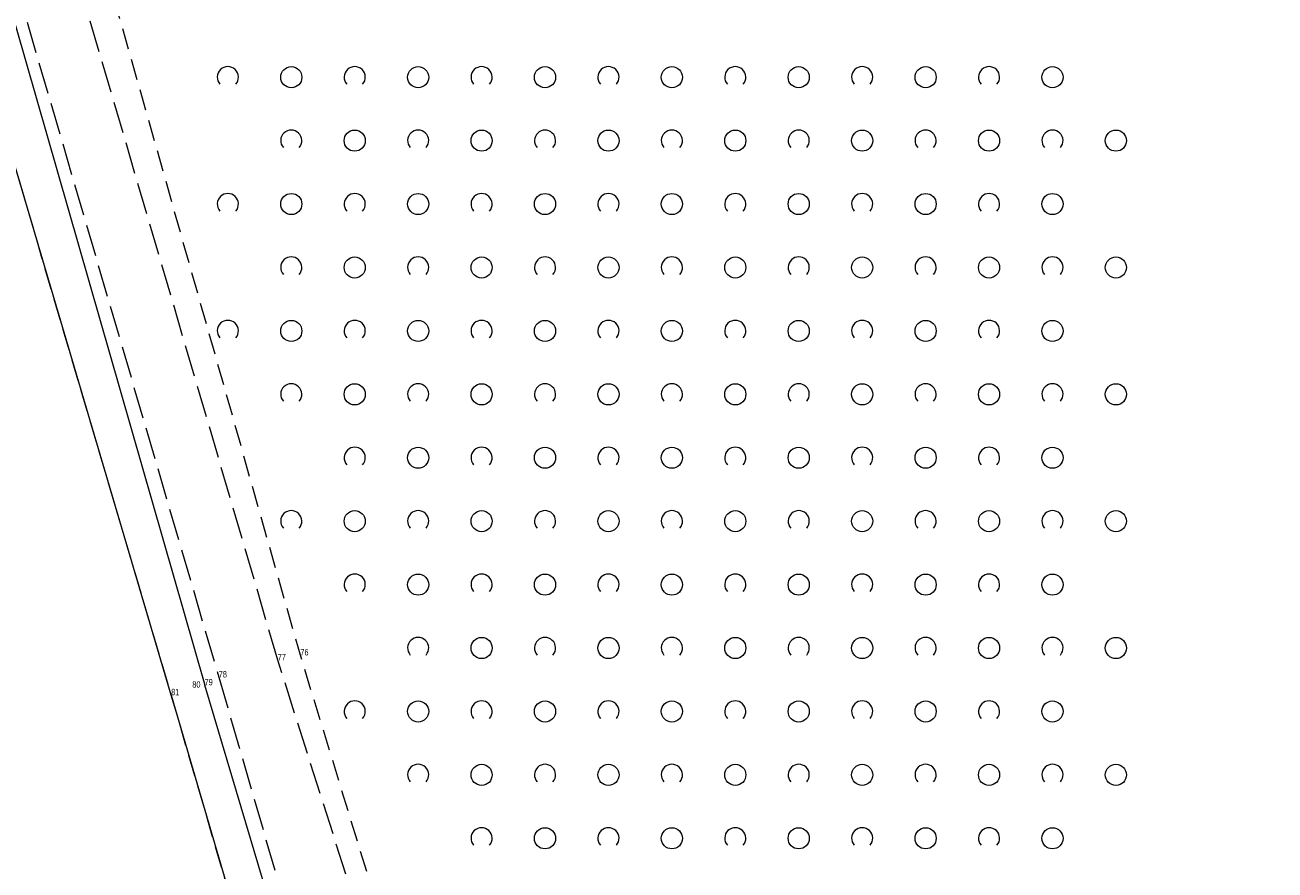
# Model space of a CAD drawing. Header units: metres. Extents: x 5550599 to 5555211, y 5707845 to 5713518.
# Tile 4 of 31: x 5555115 to 5555174, y 5707999 to 5708039. Entities that reach past the tile are written whole.
import ezdxf

# ---------------------------------------------------------------- set-up
doc = ezdxf.new("R2010")
doc.units = ezdxf.units.M
doc.header["$MEASUREMENT"] = 0
doc.linetypes.add('2 1', pattern=[3, 2, -1])
doc.linetypes.add('3 1', pattern=[4, 3, -1])
for name, color, linetype, lineweight in [('EGBADR_O - Numer porządkowy', 7, 'Continuous', 15), ('OTKJ - Jezdnia', 7, 'Continuous', 15), ('OTKR - Rów przydrożny', 7, 'Continuous', 15), ('OTZK - Zadrzewienie lub zakrzewienie', 7, 'Continuous', 15)]:
    doc.layers.add(name, color=color, linetype=linetype, lineweight=lineweight)
doc.styles.add('MapaZas', font='arial.ttf', dxfattribs={"width": 0.87, "height": 0.9})

# ---------------------------------------------------------------- blocks, each defined once
blk = doc.blocks.new('OTZK_136')
at = {"layer": 'OTZK - Zadrzewienie lub zakrzewienie', "color": 7, "linetype": 'Continuous', "lineweight": 18}
blk.add_circle((3, 0), 1, dxfattribs=at)
blk.add_arc((-3, 0), 1, 318.5904, 221.4096, dxfattribs=at)
blk = doc.blocks.new('OTZK_137')
at = {"layer": 'OTZK - Zadrzewienie lub zakrzewienie', "color": 7, "linetype": 'Continuous', "lineweight": 18}
blk.add_circle((3, 0), 1, dxfattribs=at)
blk.add_arc((-3, 0), 1, 318.5904, 221.4096, dxfattribs=at)
blk = doc.blocks.new('OTZK_138')
at = {"layer": 'OTZK - Zadrzewienie lub zakrzewienie', "color": 7, "linetype": 'Continuous', "lineweight": 18}
blk.add_circle((3, 0), 1, dxfattribs=at)
blk.add_arc((-3, 0), 1, 318.5904, 221.4096, dxfattribs=at)
blk = doc.blocks.new('OTZK_139')
at = {"layer": 'OTZK - Zadrzewienie lub zakrzewienie', "color": 7, "linetype": 'Continuous', "lineweight": 18}
blk.add_circle((3, 0), 1, dxfattribs=at)
blk.add_arc((-3, 0), 1, 318.5904, 221.4096, dxfattribs=at)
blk = doc.blocks.new('OTZK_140')
at = {"layer": 'OTZK - Zadrzewienie lub zakrzewienie', "color": 7, "linetype": 'Continuous', "lineweight": 18}
blk.add_circle((3, 0), 1, dxfattribs=at)
blk.add_arc((-3, 0), 1, 318.5904, 221.4096, dxfattribs=at)
blk = doc.blocks.new('OTZK_141')
at = {"layer": 'OTZK - Zadrzewienie lub zakrzewienie', "color": 7, "linetype": 'Continuous', "lineweight": 18}
blk.add_circle((3, 0), 1, dxfattribs=at)
blk.add_arc((-3, 0), 1, 318.5904, 221.4096, dxfattribs=at)
blk = doc.blocks.new('OTZK_142')
at = {"layer": 'OTZK - Zadrzewienie lub zakrzewienie', "color": 7, "linetype": 'Continuous', "lineweight": 18}
blk.add_circle((3, 0), 1, dxfattribs=at)
blk.add_arc((-3, 0), 1, 318.5904, 221.4096, dxfattribs=at)
blk = doc.blocks.new('OTZK_143')
at = {"layer": 'OTZK - Zadrzewienie lub zakrzewienie', "color": 7, "linetype": 'Continuous', "lineweight": 18}
blk.add_circle((3, 0), 1, dxfattribs=at)
blk.add_arc((-3, 0), 1, 318.5904, 221.4096, dxfattribs=at)
blk = doc.blocks.new('OTZK_144')
at = {"layer": 'OTZK - Zadrzewienie lub zakrzewienie', "color": 7, "linetype": 'Continuous', "lineweight": 18}
blk.add_circle((3, 0), 1, dxfattribs=at)
blk.add_arc((-3, 0), 1, 318.5904, 221.4096, dxfattribs=at)
blk = doc.blocks.new('OTZK_145')
at = {"layer": 'OTZK - Zadrzewienie lub zakrzewienie', "color": 7, "linetype": 'Continuous', "lineweight": 18}
blk.add_circle((3, 0), 1, dxfattribs=at)
blk.add_arc((-3, 0), 1, 318.5904, 221.4096, dxfattribs=at)
blk = doc.blocks.new('OTZK_146')
at = {"layer": 'OTZK - Zadrzewienie lub zakrzewienie', "color": 7, "linetype": 'Continuous', "lineweight": 18}
blk.add_circle((3, 0), 1, dxfattribs=at)
blk.add_arc((-3, 0), 1, 318.5904, 221.4096, dxfattribs=at)
blk = doc.blocks.new('OTZK_147')
at = {"layer": 'OTZK - Zadrzewienie lub zakrzewienie', "color": 7, "linetype": 'Continuous', "lineweight": 18}
blk.add_circle((3, 0), 1, dxfattribs=at)
blk.add_arc((-3, 0), 1, 318.5904, 221.4096, dxfattribs=at)
blk = doc.blocks.new('OTZK_148')
at = {"layer": 'OTZK - Zadrzewienie lub zakrzewienie', "color": 7, "linetype": 'Continuous', "lineweight": 18}
blk.add_circle((3, 0), 1, dxfattribs=at)
blk.add_arc((-3, 0), 1, 318.5904, 221.4096, dxfattribs=at)
blk = doc.blocks.new('OTZK_149')
at = {"layer": 'OTZK - Zadrzewienie lub zakrzewienie', "color": 7, "linetype": 'Continuous', "lineweight": 18}
blk.add_circle((3, 0), 1, dxfattribs=at)
blk.add_arc((-3, 0), 1, 318.5904, 221.4096, dxfattribs=at)
blk = doc.blocks.new('OTZK_150')
at = {"layer": 'OTZK - Zadrzewienie lub zakrzewienie', "color": 7, "linetype": 'Continuous', "lineweight": 18}
blk.add_circle((3, 0), 1, dxfattribs=at)
blk.add_arc((-3, 0), 1, 318.5904, 221.4096, dxfattribs=at)
blk = doc.blocks.new('OTZK_151')
at = {"layer": 'OTZK - Zadrzewienie lub zakrzewienie', "color": 7, "linetype": 'Continuous', "lineweight": 18}
blk.add_circle((3, 0), 1, dxfattribs=at)
blk.add_arc((-3, 0), 1, 318.5904, 221.4096, dxfattribs=at)
blk = doc.blocks.new('OTZK_152')
at = {"layer": 'OTZK - Zadrzewienie lub zakrzewienie', "color": 7, "linetype": 'Continuous', "lineweight": 18}
blk.add_circle((3, 0), 1, dxfattribs=at)
blk.add_arc((-3, 0), 1, 318.5904, 221.4096, dxfattribs=at)
blk = doc.blocks.new('OTZK_153')
at = {"layer": 'OTZK - Zadrzewienie lub zakrzewienie', "color": 7, "linetype": 'Continuous', "lineweight": 18}
blk.add_circle((3, 0), 1, dxfattribs=at)
blk.add_arc((-3, 0), 1, 318.5904, 221.4096, dxfattribs=at)
blk = doc.blocks.new('OTZK_154')
at = {"layer": 'OTZK - Zadrzewienie lub zakrzewienie', "color": 7, "linetype": 'Continuous', "lineweight": 18}
blk.add_circle((3, 0), 1, dxfattribs=at)
blk.add_arc((-3, 0), 1, 318.5904, 221.4096, dxfattribs=at)
blk = doc.blocks.new('OTZK_155')
at = {"layer": 'OTZK - Zadrzewienie lub zakrzewienie', "color": 7, "linetype": 'Continuous', "lineweight": 18}
blk.add_circle((3, 0), 1, dxfattribs=at)
blk.add_arc((-3, 0), 1, 318.5904, 221.4096, dxfattribs=at)
blk = doc.blocks.new('OTZK_156')
at = {"layer": 'OTZK - Zadrzewienie lub zakrzewienie', "color": 7, "linetype": 'Continuous', "lineweight": 18}
blk.add_circle((3, 0), 1, dxfattribs=at)
blk.add_arc((-3, 0), 1, 318.5904, 221.4096, dxfattribs=at)
blk = doc.blocks.new('OTZK_157')
at = {"layer": 'OTZK - Zadrzewienie lub zakrzewienie', "color": 7, "linetype": 'Continuous', "lineweight": 18}
blk.add_circle((3, 0), 1, dxfattribs=at)
blk.add_arc((-3, 0), 1, 318.5904, 221.4096, dxfattribs=at)
blk = doc.blocks.new('OTZK_158')
at = {"layer": 'OTZK - Zadrzewienie lub zakrzewienie', "color": 7, "linetype": 'Continuous', "lineweight": 18}
blk.add_circle((3, 0), 1, dxfattribs=at)
blk.add_arc((-3, 0), 1, 318.5904, 221.4096, dxfattribs=at)
blk = doc.blocks.new('OTZK_159')
at = {"layer": 'OTZK - Zadrzewienie lub zakrzewienie', "color": 7, "linetype": 'Continuous', "lineweight": 18}
blk.add_circle((3, 0), 1, dxfattribs=at)
blk.add_arc((-3, 0), 1, 318.5904, 221.4096, dxfattribs=at)
blk = doc.blocks.new('OTZK_160')
at = {"layer": 'OTZK - Zadrzewienie lub zakrzewienie', "color": 7, "linetype": 'Continuous', "lineweight": 18}
blk.add_circle((3, 0), 1, dxfattribs=at)
blk.add_arc((-3, 0), 1, 318.5904, 221.4096, dxfattribs=at)
blk = doc.blocks.new('OTZK_161')
at = {"layer": 'OTZK - Zadrzewienie lub zakrzewienie', "color": 7, "linetype": 'Continuous', "lineweight": 18}
blk.add_circle((3, 0), 1, dxfattribs=at)
blk.add_arc((-3, 0), 1, 318.5904, 221.4096, dxfattribs=at)
blk = doc.blocks.new('OTZK_162')
at = {"layer": 'OTZK - Zadrzewienie lub zakrzewienie', "color": 7, "linetype": 'Continuous', "lineweight": 18}
blk.add_circle((3, 0), 1, dxfattribs=at)
blk.add_arc((-3, 0), 1, 318.5904, 221.4096, dxfattribs=at)
blk = doc.blocks.new('OTZK_163')
at = {"layer": 'OTZK - Zadrzewienie lub zakrzewienie', "color": 7, "linetype": 'Continuous', "lineweight": 18}
blk.add_circle((3, 0), 1, dxfattribs=at)
blk.add_arc((-3, 0), 1, 318.5904, 221.4096, dxfattribs=at)
blk = doc.blocks.new('OTZK_164')
at = {"layer": 'OTZK - Zadrzewienie lub zakrzewienie', "color": 7, "linetype": 'Continuous', "lineweight": 18}
blk.add_circle((3, 0), 1, dxfattribs=at)
blk.add_arc((-3, 0), 1, 318.5904, 221.4096, dxfattribs=at)
blk = doc.blocks.new('OTZK_165')
at = {"layer": 'OTZK - Zadrzewienie lub zakrzewienie', "color": 7, "linetype": 'Continuous', "lineweight": 18}
blk.add_circle((3, 0), 1, dxfattribs=at)
blk.add_arc((-3, 0), 1, 318.5904, 221.4096, dxfattribs=at)
blk = doc.blocks.new('OTZK_166')
at = {"layer": 'OTZK - Zadrzewienie lub zakrzewienie', "color": 7, "linetype": 'Continuous', "lineweight": 18}
blk.add_circle((3, 0), 1, dxfattribs=at)
blk.add_arc((-3, 0), 1, 318.5904, 221.4096, dxfattribs=at)
blk = doc.blocks.new('OTZK_167')
at = {"layer": 'OTZK - Zadrzewienie lub zakrzewienie', "color": 7, "linetype": 'Continuous', "lineweight": 18}
blk.add_circle((3, 0), 1, dxfattribs=at)
blk.add_arc((-3, 0), 1, 318.5904, 221.4096, dxfattribs=at)
blk = doc.blocks.new('OTZK_168')
at = {"layer": 'OTZK - Zadrzewienie lub zakrzewienie', "color": 7, "linetype": 'Continuous', "lineweight": 18}
blk.add_circle((3, 0), 1, dxfattribs=at)
blk.add_arc((-3, 0), 1, 318.5904, 221.4096, dxfattribs=at)
blk = doc.blocks.new('OTZK_169')
at = {"layer": 'OTZK - Zadrzewienie lub zakrzewienie', "color": 7, "linetype": 'Continuous', "lineweight": 18}
blk.add_circle((3, 0), 1, dxfattribs=at)
blk.add_arc((-3, 0), 1, 318.5904, 221.4096, dxfattribs=at)
blk = doc.blocks.new('OTZK_170')
at = {"layer": 'OTZK - Zadrzewienie lub zakrzewienie', "color": 7, "linetype": 'Continuous', "lineweight": 18}
blk.add_circle((3, 0), 1, dxfattribs=at)
blk.add_arc((-3, 0), 1, 318.5904, 221.4096, dxfattribs=at)
blk = doc.blocks.new('OTZK_171')
at = {"layer": 'OTZK - Zadrzewienie lub zakrzewienie', "color": 7, "linetype": 'Continuous', "lineweight": 18}
blk.add_circle((3, 0), 1, dxfattribs=at)
blk.add_arc((-3, 0), 1, 318.5904, 221.4096, dxfattribs=at)
blk = doc.blocks.new('OTZK_172')
at = {"layer": 'OTZK - Zadrzewienie lub zakrzewienie', "color": 7, "linetype": 'Continuous', "lineweight": 18}
blk.add_circle((3, 0), 1, dxfattribs=at)
blk.add_arc((-3, 0), 1, 318.5904, 221.4096, dxfattribs=at)
blk = doc.blocks.new('OTZK_173')
at = {"layer": 'OTZK - Zadrzewienie lub zakrzewienie', "color": 7, "linetype": 'Continuous', "lineweight": 18}
blk.add_circle((3, 0), 1, dxfattribs=at)
blk.add_arc((-3, 0), 1, 318.5904, 221.4096, dxfattribs=at)
blk = doc.blocks.new('OTZK_174')
at = {"layer": 'OTZK - Zadrzewienie lub zakrzewienie', "color": 7, "linetype": 'Continuous', "lineweight": 18}
blk.add_circle((3, 0), 1, dxfattribs=at)
blk.add_arc((-3, 0), 1, 318.5904, 221.4096, dxfattribs=at)
blk = doc.blocks.new('OTZK_175')
at = {"layer": 'OTZK - Zadrzewienie lub zakrzewienie', "color": 7, "linetype": 'Continuous', "lineweight": 18}
blk.add_circle((3, 0), 1, dxfattribs=at)
blk.add_arc((-3, 0), 1, 318.5904, 221.4096, dxfattribs=at)
blk = doc.blocks.new('OTZK_176')
at = {"layer": 'OTZK - Zadrzewienie lub zakrzewienie', "color": 7, "linetype": 'Continuous', "lineweight": 18}
blk.add_circle((3, 0), 1, dxfattribs=at)
blk.add_arc((-3, 0), 1, 318.5904, 221.4096, dxfattribs=at)
blk = doc.blocks.new('OTZK_177')
at = {"layer": 'OTZK - Zadrzewienie lub zakrzewienie', "color": 7, "linetype": 'Continuous', "lineweight": 18}
blk.add_circle((3, 0), 1, dxfattribs=at)
blk.add_arc((-3, 0), 1, 318.5904, 221.4096, dxfattribs=at)
blk = doc.blocks.new('OTZK_178')
at = {"layer": 'OTZK - Zadrzewienie lub zakrzewienie', "color": 7, "linetype": 'Continuous', "lineweight": 18}
blk.add_circle((3, 0), 1, dxfattribs=at)
blk.add_arc((-3, 0), 1, 318.5904, 221.4096, dxfattribs=at)
blk = doc.blocks.new('OTZK_179')
at = {"layer": 'OTZK - Zadrzewienie lub zakrzewienie', "color": 7, "linetype": 'Continuous', "lineweight": 18}
blk.add_circle((3, 0), 1, dxfattribs=at)
blk.add_arc((-3, 0), 1, 318.5904, 221.4096, dxfattribs=at)
blk = doc.blocks.new('OTZK_180')
at = {"layer": 'OTZK - Zadrzewienie lub zakrzewienie', "color": 7, "linetype": 'Continuous', "lineweight": 18}
blk.add_circle((3, 0), 1, dxfattribs=at)
blk.add_arc((-3, 0), 1, 318.5904, 221.4096, dxfattribs=at)
blk = doc.blocks.new('OTZK_181')
at = {"layer": 'OTZK - Zadrzewienie lub zakrzewienie', "color": 7, "linetype": 'Continuous', "lineweight": 18}
blk.add_circle((3, 0), 1, dxfattribs=at)
blk.add_arc((-3, 0), 1, 318.5904, 221.4096, dxfattribs=at)
blk = doc.blocks.new('OTZK_182')
at = {"layer": 'OTZK - Zadrzewienie lub zakrzewienie', "color": 7, "linetype": 'Continuous', "lineweight": 18}
blk.add_circle((3, 0), 1, dxfattribs=at)
blk.add_arc((-3, 0), 1, 318.5904, 221.4096, dxfattribs=at)
blk = doc.blocks.new('OTZK_183')
at = {"layer": 'OTZK - Zadrzewienie lub zakrzewienie', "color": 7, "linetype": 'Continuous', "lineweight": 18}
blk.add_circle((3, 0), 1, dxfattribs=at)
blk.add_arc((-3, 0), 1, 318.5904, 221.4096, dxfattribs=at)
blk = doc.blocks.new('OTZK_184')
at = {"layer": 'OTZK - Zadrzewienie lub zakrzewienie', "color": 7, "linetype": 'Continuous', "lineweight": 18}
blk.add_circle((3, 0), 1, dxfattribs=at)
blk.add_arc((-3, 0), 1, 318.5904, 221.4096, dxfattribs=at)
blk = doc.blocks.new('OTZK_185')
at = {"layer": 'OTZK - Zadrzewienie lub zakrzewienie', "color": 7, "linetype": 'Continuous', "lineweight": 18}
blk.add_circle((3, 0), 1, dxfattribs=at)
blk.add_arc((-3, 0), 1, 318.5904, 221.4096, dxfattribs=at)
blk = doc.blocks.new('OTZK_186')
at = {"layer": 'OTZK - Zadrzewienie lub zakrzewienie', "color": 7, "linetype": 'Continuous', "lineweight": 18}
blk.add_circle((3, 0), 1, dxfattribs=at)
blk.add_arc((-3, 0), 1, 318.5904, 221.4096, dxfattribs=at)
blk = doc.blocks.new('OTZK_187')
at = {"layer": 'OTZK - Zadrzewienie lub zakrzewienie', "color": 7, "linetype": 'Continuous', "lineweight": 18}
blk.add_circle((3, 0), 1, dxfattribs=at)
blk.add_arc((-3, 0), 1, 318.5904, 221.4096, dxfattribs=at)
blk = doc.blocks.new('OTZK_188')
at = {"layer": 'OTZK - Zadrzewienie lub zakrzewienie', "color": 7, "linetype": 'Continuous', "lineweight": 18}
blk.add_circle((3, 0), 1, dxfattribs=at)
blk.add_arc((-3, 0), 1, 318.5904, 221.4096, dxfattribs=at)
blk = doc.blocks.new('OTZK_189')
at = {"layer": 'OTZK - Zadrzewienie lub zakrzewienie', "color": 7, "linetype": 'Continuous', "lineweight": 18}
blk.add_circle((3, 0), 1, dxfattribs=at)
blk.add_arc((-3, 0), 1, 318.5904, 221.4096, dxfattribs=at)
blk = doc.blocks.new('OTZK_190')
at = {"layer": 'OTZK - Zadrzewienie lub zakrzewienie', "color": 7, "linetype": 'Continuous', "lineweight": 18}
blk.add_circle((3, 0), 1, dxfattribs=at)
blk.add_arc((-3, 0), 1, 318.5904, 221.4096, dxfattribs=at)
blk = doc.blocks.new('OTZK_191')
at = {"layer": 'OTZK - Zadrzewienie lub zakrzewienie', "color": 7, "linetype": 'Continuous', "lineweight": 18}
blk.add_circle((3, 0), 1, dxfattribs=at)
blk.add_arc((-3, 0), 1, 318.5904, 221.4096, dxfattribs=at)
blk = doc.blocks.new('OTZK_192')
at = {"layer": 'OTZK - Zadrzewienie lub zakrzewienie', "color": 7, "linetype": 'Continuous', "lineweight": 18}
blk.add_circle((3, 0), 1, dxfattribs=at)
blk.add_arc((-3, 0), 1, 318.5904, 221.4096, dxfattribs=at)
blk = doc.blocks.new('OTZK_193')
at = {"layer": 'OTZK - Zadrzewienie lub zakrzewienie', "color": 7, "linetype": 'Continuous', "lineweight": 18}
blk.add_circle((3, 0), 1, dxfattribs=at)
blk.add_arc((-3, 0), 1, 318.5904, 221.4096, dxfattribs=at)
blk = doc.blocks.new('OTZK_194')
at = {"layer": 'OTZK - Zadrzewienie lub zakrzewienie', "color": 7, "linetype": 'Continuous', "lineweight": 18}
blk.add_circle((3, 0), 1, dxfattribs=at)
blk.add_arc((-3, 0), 1, 318.5904, 221.4096, dxfattribs=at)
blk = doc.blocks.new('OTZK_195')
at = {"layer": 'OTZK - Zadrzewienie lub zakrzewienie', "color": 7, "linetype": 'Continuous', "lineweight": 18}
blk.add_circle((3, 0), 1, dxfattribs=at)
blk.add_arc((-3, 0), 1, 318.5904, 221.4096, dxfattribs=at)
blk = doc.blocks.new('OTZK_196')
at = {"layer": 'OTZK - Zadrzewienie lub zakrzewienie', "color": 7, "linetype": 'Continuous', "lineweight": 18}
blk.add_circle((3, 0), 1, dxfattribs=at)
blk.add_arc((-3, 0), 1, 318.5904, 221.4096, dxfattribs=at)
blk = doc.blocks.new('OTZK_197')
at = {"layer": 'OTZK - Zadrzewienie lub zakrzewienie', "color": 7, "linetype": 'Continuous', "lineweight": 18}
blk.add_circle((3, 0), 1, dxfattribs=at)
blk.add_arc((-3, 0), 1, 318.5904, 221.4096, dxfattribs=at)
blk = doc.blocks.new('OTZK_198')
at = {"layer": 'OTZK - Zadrzewienie lub zakrzewienie', "color": 7, "linetype": 'Continuous', "lineweight": 18}
blk.add_circle((3, 0), 1, dxfattribs=at)
blk.add_arc((-3, 0), 1, 318.5904, 221.4096, dxfattribs=at)
blk = doc.blocks.new('OTZK_199')
at = {"layer": 'OTZK - Zadrzewienie lub zakrzewienie', "color": 7, "linetype": 'Continuous', "lineweight": 18}
blk.add_circle((3, 0), 1, dxfattribs=at)
blk.add_arc((-3, 0), 1, 318.5904, 221.4096, dxfattribs=at)
blk = doc.blocks.new('OTZK_200')
at = {"layer": 'OTZK - Zadrzewienie lub zakrzewienie', "color": 7, "linetype": 'Continuous', "lineweight": 18}
blk.add_circle((3, 0), 1, dxfattribs=at)
blk.add_arc((-3, 0), 1, 318.5904, 221.4096, dxfattribs=at)
blk = doc.blocks.new('OTZK_201')
at = {"layer": 'OTZK - Zadrzewienie lub zakrzewienie', "color": 7, "linetype": 'Continuous', "lineweight": 18}
blk.add_circle((3, 0), 1, dxfattribs=at)
blk.add_arc((-3, 0), 1, 318.5904, 221.4096, dxfattribs=at)
blk = doc.blocks.new('OTZK_202')
at = {"layer": 'OTZK - Zadrzewienie lub zakrzewienie', "color": 7, "linetype": 'Continuous', "lineweight": 18}
blk.add_circle((3, 0), 1, dxfattribs=at)
blk.add_arc((-3, 0), 1, 318.5904, 221.4096, dxfattribs=at)
blk = doc.blocks.new('OTZK_203')
at = {"layer": 'OTZK - Zadrzewienie lub zakrzewienie', "color": 7, "linetype": 'Continuous', "lineweight": 18}
blk.add_circle((3, 0), 1, dxfattribs=at)
blk.add_arc((-3, 0), 1, 318.5904, 221.4096, dxfattribs=at)
blk = doc.blocks.new('OTZK_204')
at = {"layer": 'OTZK - Zadrzewienie lub zakrzewienie', "color": 7, "linetype": 'Continuous', "lineweight": 18}
blk.add_circle((3, 0), 1, dxfattribs=at)
blk.add_arc((-3, 0), 1, 318.5904, 221.4096, dxfattribs=at)
blk = doc.blocks.new('OTZK_205')
at = {"layer": 'OTZK - Zadrzewienie lub zakrzewienie', "color": 7, "linetype": 'Continuous', "lineweight": 18}
blk.add_circle((3, 0), 1, dxfattribs=at)
blk.add_arc((-3, 0), 1, 318.5904, 221.4096, dxfattribs=at)
blk = doc.blocks.new('OTZK_206')
at = {"layer": 'OTZK - Zadrzewienie lub zakrzewienie', "color": 7, "linetype": 'Continuous', "lineweight": 18}
blk.add_circle((3, 0), 1, dxfattribs=at)
blk.add_arc((-3, 0), 1, 318.5904, 221.4096, dxfattribs=at)
blk = doc.blocks.new('OTZK_207')
at = {"layer": 'OTZK - Zadrzewienie lub zakrzewienie', "color": 7, "linetype": 'Continuous', "lineweight": 18}
blk.add_circle((3, 0), 1, dxfattribs=at)
blk.add_arc((-3, 0), 1, 318.5904, 221.4096, dxfattribs=at)
blk = doc.blocks.new('OTZK_208')
at = {"layer": 'OTZK - Zadrzewienie lub zakrzewienie', "color": 7, "linetype": 'Continuous', "lineweight": 18}
blk.add_circle((3, 0), 1, dxfattribs=at)
blk.add_arc((-3, 0), 1, 318.5904, 221.4096, dxfattribs=at)
blk = doc.blocks.new('OTZK_209')
at = {"layer": 'OTZK - Zadrzewienie lub zakrzewienie', "color": 7, "linetype": 'Continuous', "lineweight": 18}
blk.add_circle((3, 0), 1, dxfattribs=at)
blk.add_arc((-3, 0), 1, 318.5904, 221.4096, dxfattribs=at)
blk = doc.blocks.new('OTZK_210')
at = {"layer": 'OTZK - Zadrzewienie lub zakrzewienie', "color": 7, "linetype": 'Continuous', "lineweight": 18}
blk.add_circle((3, 0), 1, dxfattribs=at)
blk.add_arc((-3, 0), 1, 318.5904, 221.4096, dxfattribs=at)
blk = doc.blocks.new('OTZK_211')
at = {"layer": 'OTZK - Zadrzewienie lub zakrzewienie', "color": 7, "linetype": 'Continuous', "lineweight": 18}
blk.add_circle((3, 0), 1, dxfattribs=at)
blk.add_arc((-3, 0), 1, 318.5904, 221.4096, dxfattribs=at)
blk = doc.blocks.new('OTZK_212')
at = {"layer": 'OTZK - Zadrzewienie lub zakrzewienie', "color": 7, "linetype": 'Continuous', "lineweight": 18}
blk.add_circle((3, 0), 1, dxfattribs=at)
blk.add_arc((-3, 0), 1, 318.5904, 221.4096, dxfattribs=at)
blk = doc.blocks.new('OTZK_213')
at = {"layer": 'OTZK - Zadrzewienie lub zakrzewienie', "color": 7, "linetype": 'Continuous', "lineweight": 18}
blk.add_circle((3, 0), 1, dxfattribs=at)
blk.add_arc((-3, 0), 1, 318.5904, 221.4096, dxfattribs=at)
blk = doc.blocks.new('OTZK_214')
at = {"layer": 'OTZK - Zadrzewienie lub zakrzewienie', "color": 7, "linetype": 'Continuous', "lineweight": 18}
blk.add_circle((3, 0), 1, dxfattribs=at)
blk.add_arc((-3, 0), 1, 318.5904, 221.4096, dxfattribs=at)
blk = doc.blocks.new('OTZK_215')
at = {"layer": 'OTZK - Zadrzewienie lub zakrzewienie', "color": 7, "linetype": 'Continuous', "lineweight": 18}
blk.add_circle((3, 0), 1, dxfattribs=at)
blk.add_arc((-3, 0), 1, 318.5904, 221.4096, dxfattribs=at)
blk = doc.blocks.new('OTZK_216')
at = {"layer": 'OTZK - Zadrzewienie lub zakrzewienie', "color": 7, "linetype": 'Continuous', "lineweight": 18}
blk.add_circle((3, 0), 1, dxfattribs=at)
blk.add_arc((-3, 0), 1, 318.5904, 221.4096, dxfattribs=at)
blk = doc.blocks.new('OTZK_217')
at = {"layer": 'OTZK - Zadrzewienie lub zakrzewienie', "color": 7, "linetype": 'Continuous', "lineweight": 18}
blk.add_circle((3, 0), 1, dxfattribs=at)
blk.add_arc((-3, 0), 1, 318.5904, 221.4096, dxfattribs=at)
blk = doc.blocks.new('OTZK_218')
at = {"layer": 'OTZK - Zadrzewienie lub zakrzewienie', "color": 7, "linetype": 'Continuous', "lineweight": 18}
blk.add_circle((3, 0), 1, dxfattribs=at)
blk.add_arc((-3, 0), 1, 318.5904, 221.4096, dxfattribs=at)
blk = doc.blocks.new('OTZK_219')
at = {"layer": 'OTZK - Zadrzewienie lub zakrzewienie', "color": 7, "linetype": 'Continuous', "lineweight": 18}
blk.add_circle((3, 0), 1, dxfattribs=at)
blk.add_arc((-3, 0), 1, 318.5904, 221.4096, dxfattribs=at)
blk = doc.blocks.new('*U92')
at = {"layer": 'OTZK - Zadrzewienie lub zakrzewienie', "color": 7, "linetype": 'Continuous', "lineweight": 18, "xscale": 0.5, "yscale": 0.5, "zscale": 0.5}
for name, p in [('OTZK_213', (9, -171)), ('OTZK_214', (15, -171)), ('OTZK_215', (21, -171)), ('OTZK_216', (27, -171)), ('OTZK_217', (33, -171)), ('OTZK_218', (39, -171)), ('OTZK_219', (45, -171)), ('OTZK_206', (12, -174)), ('OTZK_207', (18, -174)), ('OTZK_208', (24, -174)), ('OTZK_209', (30, -174)), ('OTZK_210', (36, -174)), ('OTZK_211', (42, -174)), ('OTZK_212', (48, -174)), ('OTZK_199', (9, -177)), ('OTZK_200', (15, -177)), ('OTZK_201', (21, -177)), ('OTZK_202', (27, -177)), ('OTZK_203', (33, -177)), ('OTZK_204', (39, -177)), ('OTZK_205', (45, -177)), ('OTZK_192', (12, -180)), ('OTZK_193', (18, -180)), ('OTZK_194', (24, -180)), ('OTZK_195', (30, -180)), ('OTZK_196', (36, -180)), ('OTZK_197', (42, -180)), ('OTZK_198', (48, -180)), ('OTZK_185', (9, -183)), ('OTZK_186', (15, -183)), ('OTZK_187', (21, -183)), ('OTZK_188', (27, -183)), ('OTZK_189', (33, -183)), ('OTZK_190', (39, -183)), ('OTZK_191', (45, -183)), ('OTZK_178', (12, -186)), ('OTZK_179', (18, -186)), ('OTZK_180', (24, -186)), ('OTZK_181', (30, -186)), ('OTZK_182', (36, -186)), ('OTZK_183', (42, -186)), ('OTZK_184', (48, -186)), ('OTZK_172', (15, -189)), ('OTZK_173', (21, -189)), ('OTZK_174', (27, -189)), ('OTZK_175', (33, -189)), ('OTZK_176', (39, -189)), ('OTZK_177', (45, -189)), ('OTZK_165', (12, -192)), ('OTZK_166', (18, -192)), ('OTZK_167', (24, -192)), ('OTZK_168', (30, -192)), ('OTZK_169', (36, -192)), ('OTZK_170', (42, -192)), ('OTZK_171', (48, -192)), ('OTZK_159', (15, -195)), ('OTZK_160', (21, -195)), ('OTZK_161', (27, -195)), ('OTZK_162', (33, -195)), ('OTZK_163', (39, -195)), ('OTZK_164', (45, -195)), ('OTZK_153', (18, -198)), ('OTZK_154', (24, -198)), ('OTZK_155', (30, -198)), ('OTZK_156', (36, -198)), ('OTZK_157', (42, -198)), ('OTZK_158', (48, -198)), ('OTZK_147', (15, -201)), ('OTZK_148', (21, -201)), ('OTZK_149', (27, -201)), ('OTZK_150', (33, -201)), ('OTZK_151', (39, -201)), ('OTZK_152', (45, -201)), ('OTZK_141', (18, -204)), ('OTZK_142', (24, -204)), ('OTZK_143', (30, -204)), ('OTZK_144', (36, -204)), ('OTZK_145', (42, -204)), ('OTZK_146', (48, -204)), ('OTZK_136', (21, -207)), ('OTZK_137', (27, -207)), ('OTZK_138', (33, -207)), ('OTZK_139', (39, -207)), ('OTZK_140', (45, -207))]:
    blk.add_blockref(name, p, dxfattribs=at)

msp = doc.modelspace()

# ---------------------------------------------------------------- linework, layer by layer
at = {"layer": 'OTKJ - Jezdnia', "color": 7, "linetype": '3 1', "lineweight": 18, "ltscale": 0.5}
for p, q in [((5555126.678, 5708009.133), (5555117.598, 5708040.072)), ((5555114.813, 5708039.316), (5555123.888, 5708008.328)), ((5555136.551, 5707978.043), (5555126.678, 5708009.133)), ((5555123.888, 5708008.328), (5555133.034, 5707976.772))]:
    msp.add_line(p, q, dxfattribs=at)
at = {"layer": 'OTKR - Rów przydrożny', "color": 7, "linetype": 'Continuous', "lineweight": 18}
for p, q in [((5555114.271, 5708039.153), (5555123.217, 5708007.954)), ((5555121.635, 5708007.483), (5555112.451, 5708038.575)), ((5555132.543, 5707976.676), (5555123.217, 5708007.954)), ((5555121.635, 5708007.483), (5555130.79, 5707976.163))]:
    msp.add_line(p, q, dxfattribs=at)
at = {"layer": 'OTZK - Zadrzewienie lub zakrzewienie', "color": 7, "linetype": '2 1', "lineweight": 18, "ltscale": 0.5, "flags": 128}
for points in [[(5555173.837, 5707902.455), (5555164.29, 5707905.73), (5555159.091, 5707908.622), (5555155.541, 5707916.447), (5555151.685, 5707925.632), (5555145.765, 5707948.51), (5555137.31, 5707978.181), (5555127.744, 5708009.368), (5555118.953, 5708040.362), (5555109.685, 5708071.578), (5555100.023, 5708106.093), (5555094.674, 5708128.148), (5555091.27, 5708148.168), (5555090.03, 5708177.29), (5555091.77, 5708204.35), (5555101.03, 5708267.58), (5555104.68, 5708296.81), (5555108.29, 5708322.42), (5555111.36, 5708349.97), (5555116.59, 5708391.48), (5555123.17, 5708449.5), (5555128.57, 5708491.13), (5555130.5, 5708498.15), (5555132.5, 5708503.99), (5555136.11, 5708509.33), (5555145.33, 5708512.87)], [(5555137.329, 5707920.551), (5555142.345, 5707930.305), (5555139.515, 5707947.104), (5555130.79, 5707976.163), (5555121.635, 5708007.483), (5555112.451, 5708038.575), (5555103.494, 5708070.179), (5555093.639, 5708104.024), (5555087.465, 5708127.381), (5555083.455, 5708148.479)]]:
    msp.add_lwpolyline(points, dxfattribs=at)

# ---------------------------------------------------------------- block references
at = {"layer": 'OTZK - Zadrzewienie lub zakrzewienie', "color": 7, "linetype": 'Continuous', "lineweight": 18}
msp.add_blockref('*U92', (5555116.812, 5708207.712), dxfattribs=at)

# ---------------------------------------------------------------- texts
at = {"layer": 'EGBADR_O - Numer porządkowy', "color": 5, "linetype": 'Continuous', "lineweight": 18, "style": 'MapaZas', "width": 0.8}
for s, p in [('77', (5555126.67, 5708009.13)), ('76', (5555127.74, 5708009.36)), ('80', (5555122.63, 5708007.84)), ('79', (5555123.21, 5708007.95)), ('78', (5555123.88, 5708008.32)), ('81', (5555121.63, 5708007.48))]:
    msp.add_text(s, height=0.3, dxfattribs=at).set_placement(p)

doc.saveas('drawing.dxf')
